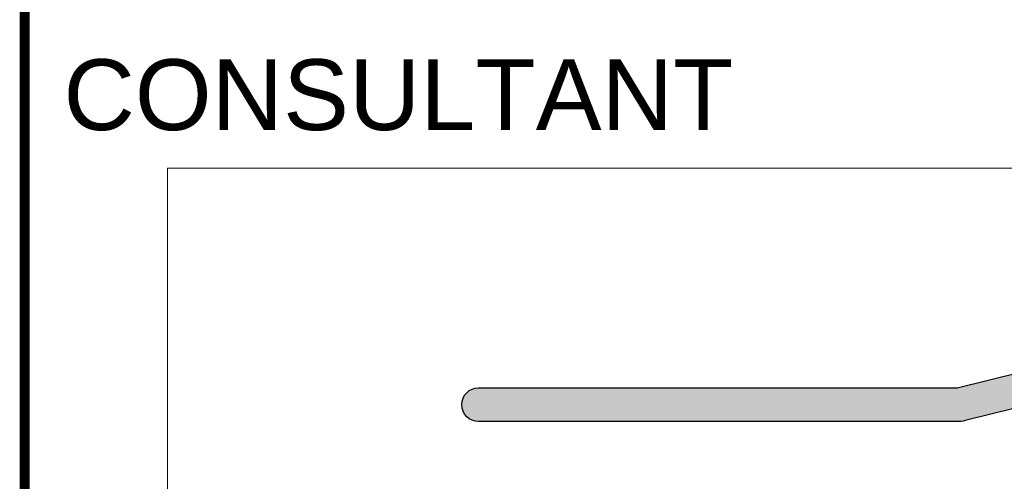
# Model space of a CAD drawing. Header units: metres. Extents: x 0 to 4289, y -45 to 594.
# Tile 7 of 11: x 711 to 736, y 102 to 113. Entities that reach past the tile are written whole.
import ezdxf

# ---------------------------------------------------------------- set-up
doc = ezdxf.new("R2010")
doc.units = ezdxf.units.M
doc.layers.add('AA03300_stamp_h2_NACO', color=7, linetype='Continuous', true_color=0x0086a8)
doc.layers.add('AH00300_stamp_h_NACO_outline', color=7, linetype='Continuous', true_color=0x00486b, plot=False)
doc.layers.add('C-ANNO-GENF-TEXT-N_18', color=1, linetype='Continuous', lineweight=30)
doc.layers.add('G-ANNO-TTLB', color=1, linetype='Continuous')
doc.styles.get("Standard").update_dxf_attribs({"font": 'arial.ttf'})

# ---------------------------------------------------------------- blocks, each defined once
blk = doc.blocks.new('NACO-RHDHV_logo')
at = {"layer": 'AA03300_stamp_h2_NACO'}
h = blk.add_hatch(color=136, dxfattribs=at)
h.dxf.hatch_style = 1
h.set_gradient(color1=(0, 134, 168), color2=(206, 217, 51), centered=1, tint=1)
h.paths.add_polyline_path([(37.664, 20.469), (37.369, 21.663), (28.698, 19.521), (20.004, 19.521), (20.004, 18.291), (28.698, 18.291, 0.060608), (28.993, 18.327)])
h = blk.add_hatch(color=256, dxfattribs=at)
h.dxf.hatch_style = 2
h.paths.add_polyline_path([(20.004, 19.521), (11.311, 19.521, 1), (11.311, 18.291), (20.004, 18.291)])
at = {"layer": 'AH00300_stamp_h_NACO_outline', "lineweight": 0}
blk.add_lwpolyline([(0, 0), (57.5, 0), (57.5, 27.5), (0, 27.5)], close=True, dxfattribs=at)
at = {"layer": 'AH00300_stamp_h_NACO_outline'}
blk.add_lwpolyline([(11.311, 18.291, -1), (11.311, 19.521), (28.698, 19.521), (46.041, 23.805, -1), (46.336, 22.61), (28.993, 18.327, -0.060608), (28.698, 18.291)], format="xyb", close=True, dxfattribs=at)

msp = doc.modelspace()

# ---------------------------------------------------------------- linework, layer by layer
at = {"layer": 'G-ANNO-TTLB', "flags": 128}
msp.add_lwpolyline([(711, 10), (711, 584)], dxfattribs=at)
at = {"layer": 'G-ANNO-TTLB', "const_width": 0.25}
msp.add_lwpolyline([(711, 89.15), (711, 139.4), (831, 139.4)], dxfattribs=at)

# ---------------------------------------------------------------- block references
at = {"xscale": 0.7000000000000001, "yscale": 0.7000000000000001, "zscale": 0.5}
msp.add_blockref('NACO-RHDHV_logo', (714.634, 90.4), dxfattribs=at)

# ---------------------------------------------------------------- texts
at = {"layer": 'C-ANNO-GENF-TEXT-N_18'}
msp.add_text('CONSULTANT', height=1.8, rotation=359.9999, dxfattribs=at).set_placement((711.989, 110.618))

doc.saveas('drawing.dxf')
